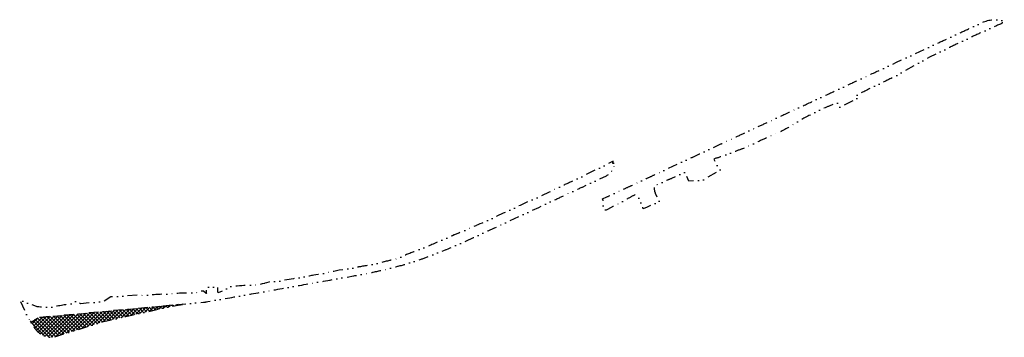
# Model space of a CAD drawing. Header units: metres. Extents: x -623705 to -621493, y -1176868 to -1175632.
# Tile 1 of 2: x -623705 to -623399, y -1176868 to -1176769. Entities that reach past the tile are written whole.
import ezdxf

# ---------------------------------------------------------------- set-up
doc = ezdxf.new("R2010")
doc.units = ezdxf.units.M
doc.linetypes.add('DĚLICÍX2', pattern=[2.5, 1, -0.5, 0, -0.5, 0, -0.5])
doc.layers.add('01_PIS_Obvod_Stavby', color=180, linetype='DĚLICÍX2')

msp = doc.modelspace()

# ---------------------------------------------------------------- hatches: boundary and pattern name
at = {"layer": '01_PIS_Obvod_Stavby', "linetype": 'ByBlock'}
h = msp.add_hatch(dxfattribs=at)
h.set_pattern_fill('ANSI37', color=6, scale=0.25)
h.paths.add_polyline_path([(-623679.03, -1176863.01), (-623672.41, -1176861.47, -0.143434), (-623672.39, -1176861.4, -0.595034), (-623672.17, -1176861.41), (-623669.84, -1176860.87), (-623656.45, -1176857.97), (-623653.73, -1176857.52), (-623698.83, -1176861.74, 0.121307), (-623699.92, -1176862.12), (-623701.6, -1176863.21), (-623700.39, -1176865.11, 0.261482), (-623694.81, -1176867.89)])

# ---------------------------------------------------------------- linework, layer by layer
at = {"layer": '01_PIS_Obvod_Stavby', "ltscale": 3, "flags": 128}
msp.add_lwpolyline([(-623523.58, -1176825.26), (-623523.79, -1176824.81), (-623522.46, -1176824.19), (-623522.28, -1176824.11), (-623522.11, -1176824.03), (-623521.94, -1176823.95), (-623521.77, -1176823.87), (-623521.6, -1176823.79), (-623521.42, -1176823.71), (-623521.25, -1176823.63), (-623521.08, -1176823.55), (-623520.91, -1176823.47), (-623520.74, -1176823.39), (-623520.57, -1176823.31), (-623520.39, -1176823.23), (-623520.22, -1176823.15), (-623520.05, -1176823.07), (-623519.88, -1176822.99), (-623519.71, -1176822.91), (-623519.53, -1176822.83), (-623519.36, -1176822.75), (-623519.19, -1176822.67), (-623519.02, -1176822.59), (-623518.85, -1176822.51), (-623518.67, -1176822.43), (-623518.5, -1176822.35), (-623518.49, -1176822.34), (-623518.33, -1176822.27), (-623518.16, -1176822.19), (-623517.99, -1176822.11), (-623517.82, -1176822.03), (-623517.64, -1176821.95), (-623517.47, -1176821.87), (-623517.3, -1176821.79), (-623517.13, -1176821.71), (-623516.96, -1176821.63), (-623516.78, -1176821.55), (-623516.61, -1176821.47), (-623516.44, -1176821.39), (-623516.27, -1176821.31), (-623516.1, -1176821.23), (-623515.92, -1176821.15), (-623515.75, -1176821.07), (-623515.58, -1176820.99), (-623515.41, -1176820.91), (-623515.24, -1176820.83), (-623515.06, -1176820.75), (-623514.89, -1176820.67), (-623514.72, -1176820.59), (-623514.55, -1176820.51), (-623514.38, -1176820.43), (-623514.21, -1176820.35), (-623514.03, -1176820.27), (-623513.96, -1176820.24), (-623513.86, -1176820.19), (-623513.69, -1176820.11), (-623513.52, -1176820.03), (-623513.35, -1176819.95), (-623513.17, -1176819.87), (-623513, -1176819.79), (-623512.83, -1176819.71), (-623512.66, -1176819.63), (-623512.49, -1176819.55), (-623512.31, -1176819.47), (-623512.14, -1176819.39), (-623511.97, -1176819.31), (-623511.8, -1176819.23), (-623511.63, -1176819.15), (-623511.46, -1176819.07), (-623511.28, -1176818.99), (-623511.11, -1176818.91), (-623510.94, -1176818.83), (-623510.77, -1176818.75), (-623510.6, -1176818.67), (-623510.42, -1176818.59), (-623510.25, -1176818.51), (-623510.08, -1176818.43), (-623509.91, -1176818.35), (-623509.74, -1176818.27), (-623509.56, -1176818.19), (-623509.43, -1176818.13), (-623509.39, -1176818.11), (-623509.22, -1176818.03), (-623509.05, -1176817.95), (-623508.88, -1176817.87), (-623508.7, -1176817.79), (-623508.53, -1176817.71), (-623508.36, -1176817.63), (-623508.19, -1176817.55), (-623508.02, -1176817.47), (-623507.85, -1176817.39), (-623507.67, -1176817.31), (-623507.5, -1176817.23), (-623507.33, -1176817.15), (-623507.16, -1176817.07), (-623506.99, -1176816.99), (-623506.81, -1176816.91), (-623506.64, -1176816.83), (-623506.47, -1176816.75), (-623506.3, -1176816.67), (-623506.13, -1176816.59), (-623505.95, -1176816.51), (-623505.78, -1176816.43), (-623505.61, -1176816.35), (-623505.44, -1176816.27), (-623505.27, -1176816.19), (-623505.09, -1176816.11), (-623504.92, -1176816.03), (-623504.89, -1176816.02), (-623504.75, -1176815.95), (-623504.58, -1176815.87), (-623504.41, -1176815.79), (-623504.24, -1176815.71), (-623504.06, -1176815.64), (-623503.89, -1176815.56), (-623503.72, -1176815.48), (-623500.36, -1176813.91), (-623497.43, -1176812.55), (-623497.22, -1176812.45), (-623497.02, -1176812.36), (-623496.81, -1176812.26), (-623496.6, -1176812.16), (-623496.39, -1176812.07), (-623496.18, -1176811.97), (-623495.98, -1176811.88), (-623495.82, -1176811.8), (-623495.77, -1176811.78), (-623495.56, -1176811.68), (-623495.35, -1176811.59), (-623495.15, -1176811.49), (-623494.94, -1176811.39), (-623494.73, -1176811.3), (-623494.52, -1176811.2), (-623494.32, -1176811.1), (-623494.11, -1176811.01), (-623493.9, -1176810.91), (-623493.69, -1176810.81), (-623493.48, -1176810.72), (-623493.28, -1176810.62), (-623493.07, -1176810.52), (-623492.86, -1176810.43), (-623492.65, -1176810.33), (-623492.45, -1176810.23), (-623492.24, -1176810.14), (-623492.03, -1176810.04), (-623491.82, -1176809.94), (-623491.62, -1176809.85), (-623491.41, -1176809.75), (-623491.29, -1176809.7), (-623491.2, -1176809.65), (-623490.99, -1176809.56), (-623490.79, -1176809.46), (-623490.58, -1176809.36), (-623490.37, -1176809.27), (-623490.16, -1176809.17), (-623489.95, -1176809.08), (-623489.75, -1176808.98), (-623489.54, -1176808.88), (-623489.33, -1176808.79), (-623489.12, -1176808.69), (-623488.92, -1176808.59), (-623488.71, -1176808.5), (-623488.5, -1176808.4), (-623488.29, -1176808.3), (-623488.09, -1176808.21), (-623487.88, -1176808.11), (-623487.67, -1176808.01), (-623487.46, -1176807.92), (-623487.25, -1176807.82), (-623487.05, -1176807.72), (-623486.84, -1176807.63), (-623486.76, -1176807.59), (-623486.63, -1176807.53), (-623486.42, -1176807.43), (-623486.22, -1176807.34), (-623486.01, -1176807.24), (-623485.8, -1176807.14), (-623485.59, -1176807.05), (-623485.39, -1176806.95), (-623485.18, -1176806.85), (-623484.97, -1176806.76), (-623484.76, -1176806.66), (-623484.56, -1176806.56), (-623484.35, -1176806.47), (-623484.14, -1176806.37), (-623483.93, -1176806.28), (-623483.72, -1176806.18), (-623483.52, -1176806.08), (-623483.31, -1176805.99), (-623483.1, -1176805.89), (-623482.32, -1176805.52), (-623482.22, -1176805.48), (-623482.05, -1176805.4), (-623481.79, -1176805.28), (-623481.53, -1176805.16), (-623481.26, -1176805.03), (-623481, -1176804.91), (-623480.73, -1176804.79), (-623480.47, -1176804.67), (-623480.21, -1176804.54), (-623479.94, -1176804.42), (-623479.68, -1176804.3), (-623479.41, -1176804.17), (-623479.15, -1176804.05), (-623478.89, -1176803.93), (-623478.62, -1176803.81), (-623478.36, -1176803.68), (-623478.09, -1176803.56), (-623477.83, -1176803.44), (-623477.69, -1176803.37), (-623477.56, -1176803.32), (-623477.3, -1176803.19), (-623477.04, -1176803.07), (-623476.77, -1176802.95), (-623476.51, -1176802.82), (-623476.24, -1176802.7), (-623475.98, -1176802.58), (-623475.72, -1176802.46), (-623475.45, -1176802.33), (-623475.19, -1176802.21), (-623474.92, -1176802.09), (-623474.66, -1176801.96), (-623474.4, -1176801.84), (-623474.13, -1176801.72), (-623473.87, -1176801.6), (-623473.6, -1176801.47), (-623473.34, -1176801.35), (-623473.15, -1176801.26), (-623473.08, -1176801.23), (-623472.81, -1176801.11), (-623472.55, -1176800.98), (-623472.28, -1176800.86), (-623472.02, -1176800.74), (-623471.76, -1176800.61), (-623471.49, -1176800.49), (-623471.23, -1176800.37), (-623470.13, -1176799.86), (-623469.73, -1176799.67), (-623469.34, -1176799.49), (-623468.95, -1176799.31), (-623468.62, -1176799.16), (-623468.56, -1176799.13), (-623468.17, -1176798.95), (-623467.77, -1176798.76), (-623467.38, -1176798.58), (-623466.99, -1176798.4), (-623466.6, -1176798.22), (-623466.21, -1176798.03), (-623465.81, -1176797.85), (-623465.42, -1176797.67), (-623465.03, -1176797.49), (-623464.64, -1176797.3), (-623464.24, -1176797.12), (-623464.09, -1176797.05), (-623463.85, -1176796.94), (-623463.46, -1176796.76), (-623463.07, -1176796.58), (-623462.68, -1176796.39), (-623462.28, -1176796.21), (-623461.89, -1176796.03), (-623461.5, -1176795.85), (-623461.11, -1176795.66), (-623460.72, -1176795.48), (-623460.32, -1176795.3), (-623459.93, -1176795.12), (-623459.54, -1176794.93), (-623459.15, -1176794.75), (-623458.75, -1176794.57), (-623458.36, -1176794.39), (-623457.97, -1176794.2), (-623457.58, -1176794.02), (-623457.19, -1176793.84), (-623456.79, -1176793.66), (-623456.4, -1176793.48), (-623456.01, -1176793.29), (-623455.62, -1176793.11), (-623455.23, -1176792.93), (-623455.02, -1176792.83), (-623454.83, -1176792.75), (-623454.44, -1176792.56), (-623454.05, -1176792.38), (-623453.66, -1176792.2), (-623453.26, -1176792.02), (-623452.87, -1176791.83), (-623452.48, -1176791.65), (-623452.09, -1176791.47), (-623451.7, -1176791.29), (-623451.3, -1176791.11), (-623450.91, -1176790.92), (-623450.52, -1176790.74), (-623450.48, -1176790.72), (-623450.13, -1176790.56), (-623449.74, -1176790.38), (-623449.34, -1176790.19), (-623448.95, -1176790.01), (-623448.56, -1176789.83), (-623448.17, -1176789.65), (-623447.77, -1176789.46), (-623447.38, -1176789.28), (-623446.99, -1176789.1), (-623446.6, -1176788.92), (-623446.21, -1176788.74), (-623445.95, -1176788.62), (-623445.81, -1176788.55), (-623445.42, -1176788.37), (-623445.03, -1176788.19), (-623444.64, -1176788.01), (-623444.25, -1176787.82), (-623443.85, -1176787.64), (-623443.46, -1176787.46), (-623443.07, -1176787.28), (-623442.68, -1176787.09), (-623442.28, -1176786.91), (-623441.89, -1176786.73), (-623441.5, -1176786.55), (-623441.42, -1176786.51), (-623441.11, -1176786.37), (-623440.72, -1176786.18), (-623440.32, -1176786), (-623439.93, -1176785.82), (-623439.54, -1176785.64), (-623439.15, -1176785.45), (-623438.76, -1176785.27), (-623438.36, -1176785.09), (-623437.97, -1176784.91), (-623437.58, -1176784.72), (-623437.19, -1176784.54), (-623436.88, -1176784.4), (-623436.79, -1176784.36), (-623436.4, -1176784.18), (-623436.01, -1176784), (-623435.62, -1176783.81), (-623435.23, -1176783.63), (-623434.83, -1176783.45), (-623434.44, -1176783.27), (-623432.35, -1176782.29), (-623427.82, -1176780.18), (-623423.28, -1176778.08), (-623419.32, -1176776.23), (-623419.02, -1176776.1), (-623418.75, -1176775.97), (-623418.73, -1176775.96), (-623418.44, -1176775.83), (-623418.15, -1176775.69), (-623417.86, -1176775.55), (-623417.56, -1176775.42), (-623417.27, -1176775.28), (-623416.98, -1176775.15), (-623416.69, -1176775.01), (-623416.4, -1176774.88), (-623416.1, -1176774.74), (-623415.81, -1176774.6), (-623415.52, -1176774.47), (-623415.23, -1176774.33), (-623414.94, -1176774.2), (-623414.65, -1176774.06), (-623414.35, -1176773.93), (-623414.21, -1176773.86), (-623414.06, -1176773.79), (-623413.77, -1176773.65), (-623413.48, -1176773.52), (-623413.19, -1176773.38), (-623412.89, -1176773.25), (-623412.6, -1176773.11), (-623412.31, -1176772.98), (-623412.02, -1176772.84), (-623411.73, -1176772.7), (-623411.43, -1176772.57), (-623411.14, -1176772.43), (-623410.85, -1176772.3), (-623410.56, -1176772.16), (-623410.27, -1176772.03), (-623409.97, -1176771.89), (-623409.68, -1176771.75), (-623409.68, -1176771.75), (-623409.39, -1176771.62), (-623409.1, -1176771.48), (-623408.81, -1176771.35), (-623408.51, -1176771.21), (-623408.22, -1176771.08), (-623407.93, -1176770.94), (-623407.64, -1176770.8), (-623407.35, -1176770.67), (-623407.05, -1176770.53), (-623406.76, -1176770.4), (-623406.47, -1176770.26), (-623406.18, -1176770.13), (-623405.89, -1176769.99), (-623405.74, -1176769.92, -0.188889), (-623398.83, -1176769.46), (-623399.52, -1176769.79, -0.001426), (-623399.47, -1176769.8, -0.273819), (-623399.9, -1176770.37), (-623400.01, -1176770.41), (-623400.31, -1176770.53), (-623400.61, -1176770.65), (-623400.91, -1176770.77), (-623401.21, -1176770.89), (-623401.5, -1176771.02), (-623401.8, -1176771.14), (-623402.1, -1176771.26), (-623402.4, -1176771.39), (-623402.69, -1176771.51), (-623402.99, -1176771.64), (-623403.28, -1176771.77), (-623403.58, -1176771.9), (-623403.87, -1176772.03), (-623404.01, -1176772.09), (-623404.16, -1176772.17), (-623404.46, -1176772.3), (-623404.75, -1176772.43), (-623405.04, -1176772.57), (-623405.33, -1176772.7), (-623405.63, -1176772.84), (-623405.92, -1176772.97), (-623406.21, -1176773.11), (-623406.5, -1176773.24), (-623406.8, -1176773.38), (-623407.09, -1176773.51), (-623407.38, -1176773.65), (-623407.67, -1176773.79), (-623407.96, -1176773.92), (-623408.26, -1176774.06), (-623408.55, -1176774.19), (-623408.84, -1176774.33), (-623409.13, -1176774.47), (-623409.42, -1176774.6), (-623409.71, -1176774.74), (-623410.01, -1176774.88), (-623410.3, -1176775.01), (-623410.59, -1176775.15), (-623410.88, -1176775.29), (-623411.17, -1176775.42), (-623411.46, -1176775.56), (-623411.75, -1176775.7), (-623412.05, -1176775.84), (-623412.34, -1176775.97), (-623412.63, -1176776.11), (-623412.92, -1176776.25), (-623413.07, -1176776.32), (-623413.21, -1176776.39), (-623413.5, -1176776.53), (-623413.79, -1176776.67), (-623414.08, -1176776.81), (-623414.37, -1176776.95), (-623414.66, -1176777.09), (-623414.95, -1176777.23), (-623415.24, -1176777.37), (-623415.53, -1176777.51), (-623415.82, -1176777.65), (-623416.11, -1176777.79), (-623416.4, -1176777.93), (-623416.69, -1176778.07), (-623416.98, -1176778.21), (-623417.27, -1176778.35), (-623417.57, -1176778.5), (-623417.85, -1176778.63), (-623418.14, -1176778.77), (-623422.07, -1176780.68), (-623426.46, -1176783.09), (-623430.83, -1176785.57), (-623432.85, -1176786.7), (-623433.23, -1176786.89), (-623433.62, -1176787.09), (-623434, -1176787.29), (-623434.39, -1176787.48), (-623434.78, -1176787.67), (-623435.17, -1176787.85), (-623435.26, -1176787.89), (-623435.56, -1176788.03), (-623435.96, -1176788.22), (-623436.35, -1176788.4), (-623436.74, -1176788.58), (-623437.13, -1176788.77), (-623437.52, -1176788.95), (-623437.91, -1176789.13), (-623438.3, -1176789.32), (-623438.7, -1176789.5), (-623439.09, -1176789.69), (-623439.48, -1176789.87), (-623439.79, -1176790.02), (-623439.87, -1176790.06), (-623440.26, -1176790.25), (-623440.64, -1176790.45), (-623441.03, -1176790.64), (-623441.41, -1176790.84), (-623441.8, -1176791.04), (-623442.18, -1176791.24), (-623442.57, -1176791.43), (-623442.95, -1176791.63), (-623443.34, -1176791.83), (-623443.72, -1176792.03), (-623444.11, -1176792.23), (-623444.24, -1176792.3), (-623444.49, -1176792.43), (-623444.88, -1176792.62), (-623445.12, -1176792.58), (-623444.61, -1176793.73), (-623450.21, -1176796.31), (-623450.8, -1176794.94), (-623450.93, -1176794.99), (-623451.33, -1176795.15), (-623451.74, -1176795.3), (-623452.14, -1176795.46), (-623452.55, -1176795.61), (-623452.95, -1176795.77), (-623453.35, -1176795.93), (-623453.55, -1176796), (-623453.76, -1176796.09), (-623454.16, -1176796.25), (-623454.55, -1176796.43), (-623454.95, -1176796.6), (-623455.35, -1176796.77), (-623455.74, -1176796.95), (-623456.13, -1176797.14), (-623456.51, -1176797.34), (-623456.9, -1176797.53), (-623457.29, -1176797.73), (-623457.67, -1176797.93), (-623458.06, -1176798.12), (-623458.44, -1176798.32), (-623458.83, -1176798.51), (-623459.22, -1176798.7), (-623459.61, -1176798.89), (-623460, -1176799.07), (-623460.39, -1176799.25), (-623460.77, -1176799.46), (-623461.15, -1176799.68), (-623461.52, -1176799.9), (-623461.9, -1176800.12), (-623462.27, -1176800.34), (-623462.49, -1176800.47), (-623462.64, -1176800.56), (-623463.02, -1176800.78), (-623463.39, -1176801.01), (-623463.77, -1176801.23), (-623464.14, -1176801.45), (-623464.51, -1176801.67), (-623464.89, -1176801.89), (-623465.26, -1176802.11), (-623465.64, -1176802.34), (-623466.01, -1176802.56), (-623466.39, -1176802.77), (-623466.76, -1176802.99), (-623466.82, -1176803.02), (-623467.14, -1176803.2), (-623467.52, -1176803.41), (-623467.9, -1176803.62), (-623468.28, -1176803.84), (-623469.39, -1176804.32), (-623469.66, -1176804.44), (-623469.92, -1176804.56), (-623470.19, -1176804.67), (-623470.46, -1176804.79), (-623470.72, -1176804.91), (-623470.99, -1176805.02), (-623471.26, -1176805.14), (-623471.34, -1176805.18), (-623471.52, -1176805.26), (-623471.79, -1176805.38), (-623472.06, -1176805.49), (-623472.32, -1176805.61), (-623472.59, -1176805.73), (-623472.85, -1176805.85), (-623473.12, -1176805.97), (-623473.39, -1176806.09), (-623473.65, -1176806.21), (-623473.92, -1176806.32), (-623474.18, -1176806.44), (-623474.45, -1176806.56), (-623474.71, -1176806.68), (-623474.98, -1176806.8), (-623475.24, -1176806.92), (-623475.51, -1176807.04), (-623475.77, -1176807.17), (-623475.9, -1176807.22), (-623476.04, -1176807.29), (-623476.3, -1176807.41), (-623476.57, -1176807.53), (-623476.83, -1176807.65), (-623477.1, -1176807.77), (-623477.36, -1176807.9), (-623477.62, -1176808.03), (-623477.88, -1176808.15), (-623478.15, -1176808.28), (-623478.41, -1176808.41), (-623478.67, -1176808.53), (-623478.93, -1176808.66), (-623479.19, -1176808.79), (-623479.46, -1176808.9), (-623479.74, -1176809), (-623480.01, -1176809.11), (-623480.28, -1176809.21), (-623480.46, -1176809.27), (-623480.56, -1176809.31), (-623481.37, -1176809.61), (-623481.59, -1176809.69), (-623481.8, -1176809.77), (-623482.02, -1176809.85), (-623482.23, -1176809.93), (-623482.45, -1176810.01), (-623482.67, -1176810.08), (-623482.88, -1176810.16), (-623483.1, -1176810.24), (-623483.31, -1176810.32), (-623483.53, -1176810.4), (-623483.75, -1176810.48), (-623483.96, -1176810.56), (-623484.18, -1176810.64), (-623484.39, -1176810.71), (-623484.61, -1176810.79), (-623484.82, -1176810.87), (-623485.04, -1176810.95), (-623485.17, -1176811), (-623485.26, -1176811.03), (-623485.47, -1176811.11), (-623485.69, -1176811.19), (-623485.9, -1176811.28), (-623486.12, -1176811.36), (-623486.33, -1176811.44), (-623486.55, -1176811.52), (-623486.76, -1176811.6), (-623486.98, -1176811.68), (-623487.19, -1176811.76), (-623487.4, -1176811.84), (-623487.62, -1176811.92), (-623487.85, -1176811.98), (-623488.08, -1176812.03), (-623488.31, -1176812.08), (-623488.54, -1176812.13), (-623488.75, -1176812.2), (-623488.95, -1176812.32), (-623489.15, -1176812.46), (-623488.64, -1176813.6), (-623487.18, -1176815.83), (-623492.51, -1176818.93), (-623496.96, -1176819.28), (-623498.22, -1176816.57), (-623498.96, -1176816.88), (-623502.33, -1176818.44), (-623502.5, -1176818.52), (-623502.67, -1176818.6), (-623502.84, -1176818.68), (-623503.01, -1176818.76), (-623503.2, -1176818.82), (-623503.38, -1176818.88), (-623503.52, -1176818.94), (-623503.73, -1176819.02), (-623503.9, -1176819.09), (-623504.08, -1176819.17), (-623504.25, -1176819.25), (-623504.42, -1176819.32), (-623504.6, -1176819.4), (-623504.77, -1176819.48), (-623504.94, -1176819.56), (-623505.12, -1176819.63), (-623505.29, -1176819.71), (-623505.46, -1176819.79), (-623505.64, -1176819.86), (-623505.81, -1176819.94), (-623505.98, -1176820.01), (-623506.16, -1176820.09), (-623506.33, -1176820.17), (-623506.51, -1176820.24), (-623506.68, -1176820.32), (-623506.85, -1176820.39), (-623507.03, -1176820.47), (-623507.2, -1176820.55), (-623507.37, -1176820.63), (-623507.54, -1176820.71), (-623507.72, -1176820.78), (-623507.82, -1176820.82, 0.089578), (-623507.44, -1176823), (-623506.16, -1176825.65), (-623509.3, -1176827.11), (-623509.89, -1176827.35), (-623511.15, -1176827.91), (-623512.08, -1176825.42, 0.160996), (-623513.6, -1176823.48), (-623513.74, -1176823.56), (-623513.91, -1176823.64), (-623514.08, -1176823.73), (-623514.25, -1176823.81), (-623514.42, -1176823.89), (-623514.59, -1176823.98), (-623514.76, -1176824.07), (-623514.93, -1176824.15), (-623515.09, -1176824.25), (-623515.26, -1176824.34), (-623515.42, -1176824.44), (-623515.59, -1176824.54), (-623515.75, -1176824.63), (-623515.92, -1176824.73), (-623516.08, -1176824.82), (-623516.25, -1176824.91), (-623516.42, -1176825), (-623516.58, -1176825.09), (-623516.75, -1176825.18), (-623516.92, -1176825.27), (-623517.08, -1176825.36), (-623517.25, -1176825.45), (-623517.42, -1176825.54), (-623517.59, -1176825.63), (-623517.75, -1176825.72), (-623517.92, -1176825.81), (-623518.09, -1176825.9), (-623518.26, -1176825.99), (-623518.42, -1176826.08), (-623518.59, -1176826.17), (-623518.76, -1176826.26), (-623518.93, -1176826.34), (-623519.1, -1176826.43), (-623519.26, -1176826.52), (-623519.43, -1176826.61), (-623519.6, -1176826.69), (-623519.77, -1176826.78), (-623519.94, -1176826.87), (-623520.11, -1176826.96), (-623520.28, -1176827.04), (-623520.44, -1176827.13), (-623520.61, -1176827.22), (-623520.78, -1176827.3), (-623520.95, -1176827.39), (-623522.68, -1176828.32, -0.486626), (-623523.58, -1176827.61)], format="xyb", close=True, dxfattribs=at)
msp.add_lwpolyline([(-623701.87, -1176862.79), (-623701.6, -1176863.21), (-623699.92, -1176862.12, -0.121307), (-623698.83, -1176861.74), (-623647.92, -1176856.97, 0.020275), (-623647.08, -1176856.86), (-623646.61, -1176856.78), (-623645.93, -1176856.66), (-623645.25, -1176856.54), (-623644.57, -1176856.42), (-623643.9, -1176856.3), (-623643.22, -1176856.18), (-623643.19, -1176856.17), (-623642.54, -1176856.06), (-623641.86, -1176855.94), (-623641.18, -1176855.82), (-623640.5, -1176855.7), (-623639.82, -1176855.58), (-623639.14, -1176855.46), (-623638.47, -1176855.34), (-623638.27, -1176855.31), (-623637.79, -1176855.22), (-623637.11, -1176855.1), (-623636.43, -1176854.98), (-623635.75, -1176854.86), (-623635.07, -1176854.74), (-623634.39, -1176854.62), (-623633.71, -1176854.5), (-623633.34, -1176854.44), (-623633.03, -1176854.38), (-623632.36, -1176854.26), (-623631.68, -1176854.14), (-623631, -1176854.02), (-623630.32, -1176853.9), (-623629.64, -1176853.78), (-623628.96, -1176853.66), (-623628.42, -1176853.57), (-623628.28, -1176853.54), (-623627.6, -1176853.43), (-623626.93, -1176853.31), (-623626.25, -1176853.19), (-623625.57, -1176853.07), (-623624.89, -1176852.95), (-623624.21, -1176852.83), (-623623.53, -1176852.71), (-623623.49, -1176852.7), (-623622.85, -1176852.59), (-623622.17, -1176852.47), (-623621.49, -1176852.35), (-623620.82, -1176852.23), (-623620.14, -1176852.11), (-623619.46, -1176851.99), (-623618.78, -1176851.87), (-623618.57, -1176851.83), (-623618.1, -1176851.75), (-623617.42, -1176851.63), (-623616.74, -1176851.51), (-623616.06, -1176851.39), (-623615.39, -1176851.27), (-623614.71, -1176851.15), (-623614.03, -1176851.03), (-623613.65, -1176850.96), (-623613.35, -1176850.91), (-623612.67, -1176850.79), (-623611.99, -1176850.67), (-623611.31, -1176850.55), (-623610.63, -1176850.43), (-623609.96, -1176850.31), (-623609.28, -1176850.19), (-623608.72, -1176850.1), (-623608.6, -1176850.07), (-623607.92, -1176849.95), (-623607.24, -1176849.83), (-623606.56, -1176849.72), (-623605.88, -1176849.6), (-623605.29, -1176849.49), (-623603.8, -1176849.23), (-623603.27, -1176849.13), (-623601.26, -1176848.77), (-623601.23, -1176848.77), (-623600.87, -1176848.7), (-623600.51, -1176848.64), (-623600.15, -1176848.57), (-623599.79, -1176848.51), (-623599.43, -1176848.44), (-623599.26, -1176848.41), (-623599.07, -1176848.37), (-623598.91, -1176848.34), (-623598.72, -1176848.3), (-623598.36, -1176848.24), (-623598, -1176848.17), (-623597.64, -1176848.1), (-623597.28, -1176848.03), (-623597.27, -1176848.03), (-623596.93, -1176847.96), (-623596.57, -1176847.89), (-623596.21, -1176847.82), (-623595.86, -1176847.75), (-623595.5, -1176847.68), (-623595.28, -1176847.63), (-623595.14, -1176847.6), (-623594.79, -1176847.53), (-623594.43, -1176847.45), (-623594.08, -1176847.38), (-623593.72, -1176847.3), (-623593.37, -1176847.23), (-623593.31, -1176847.21), (-623593.02, -1176847.15), (-623592.66, -1176847.07), (-623592.31, -1176846.99), (-623591.96, -1176846.91), (-623591.61, -1176846.83), (-623591.35, -1176846.77), (-623591.26, -1176846.75), (-623590.91, -1176846.67), (-623590.56, -1176846.58), (-623590.21, -1176846.5), (-623589.86, -1176846.41), (-623589.51, -1176846.33), (-623589.41, -1176846.3), (-623589.32, -1176846.28), (-623589.16, -1176846.24), (-623588.81, -1176846.15), (-623588.46, -1176846.06), (-623588.12, -1176845.97), (-623587.77, -1176845.88), (-623587.48, -1176845.8), (-623587.42, -1176845.78), (-623587.08, -1176845.69), (-623586.73, -1176845.59), (-623586.39, -1176845.5), (-623586.04, -1176845.4), (-623585.7, -1176845.3), (-623585.55, -1176845.25), (-623585.36, -1176845.2), (-623585.01, -1176845.09), (-623584.67, -1176844.99), (-623584.64, -1176844.98), (-623584.33, -1176844.89), (-623583.98, -1176844.78), (-623583.65, -1176844.68), (-623583.64, -1176844.67), (-623583.3, -1176844.57), (-623582.96, -1176844.46), (-623582.62, -1176844.35), (-623582.27, -1176844.23), (-623581.93, -1176844.12), (-623581.76, -1176844.06), (-623581.59, -1176844.01), (-623581.25, -1176843.89), (-623580.91, -1176843.78), (-623580.57, -1176843.66), (-623580.23, -1176843.54), (-623580.01, -1176843.46), (-623579.87, -1176843.42), (-623578, -1176842.74), (-623577.13, -1176842.41), (-623576.47, -1176842.16), (-623576.13, -1176842.03), (-623575.81, -1176841.91), (-623575.42, -1176841.76), (-623575.15, -1176841.65), (-623574.48, -1176841.38), (-623574.26, -1176841.3), (-623573.82, -1176841.12), (-623573.16, -1176840.85), (-623572.5, -1176840.58), (-623572.4, -1176840.54), (-623571.85, -1176840.31), (-623571.19, -1176840.03), (-623570.87, -1176839.9), (-623570.55, -1176839.76), (-623570.53, -1176839.75), (-623569.87, -1176839.47), (-623569.22, -1176839.19), (-623568.7, -1176838.96), (-623568.56, -1176838.9), (-623567.9, -1176838.61), (-623567.25, -1176838.32), (-623566.85, -1176838.15), (-623566.59, -1176838.03), (-623566.34, -1176837.92), (-623565.94, -1176837.74), (-623565.28, -1176837.44), (-623565, -1176837.32), (-623564.63, -1176837.15), (-623563.97, -1176836.85), (-623563.32, -1176836.55), (-623563.15, -1176836.48), (-623562.66, -1176836.25), (-623562.01, -1176835.95), (-623561.82, -1176835.87), (-623561.35, -1176835.65), (-623561.31, -1176835.63), (-623560.7, -1176835.35), (-623560.04, -1176835.04), (-623559.46, -1176834.77), (-623559.38, -1176834.74), (-623558.73, -1176834.43), (-623558.07, -1176834.13), (-623557.61, -1176833.91), (-623557.42, -1176833.82), (-623557.29, -1176833.77), (-623556.76, -1176833.52), (-623556.1, -1176833.21), (-623555.44, -1176832.91), (-623554.79, -1176832.6), (-623554.13, -1176832.3), (-623553.47, -1176831.99), (-623552.82, -1176831.68), (-623552.76, -1176831.66), (-623548.23, -1176829.55), (-623543.69, -1176827.44), (-623539.16, -1176825.34), (-623538.34, -1176824.95), (-623538.07, -1176824.83), (-623537.79, -1176824.7), (-623537.52, -1176824.57), (-623537.25, -1176824.45), (-623536.98, -1176824.32), (-623536.71, -1176824.2), (-623536.44, -1176824.07), (-623536.16, -1176823.94), (-623535.89, -1176823.82), (-623535.62, -1176823.69), (-623535.35, -1176823.56), (-623535.08, -1176823.44), (-623534.8, -1176823.31), (-623534.62, -1176823.23), (-623534.53, -1176823.18), (-623534.26, -1176823.06), (-623533.99, -1176822.93), (-623533.72, -1176822.8), (-623533.44, -1176822.68), (-623533.17, -1176822.55), (-623532.9, -1176822.43), (-623532.63, -1176822.3), (-623532.36, -1176822.17), (-623532.08, -1176822.05), (-623531.81, -1176821.92), (-623531.54, -1176821.79), (-623531.27, -1176821.67), (-623531, -1176821.54), (-623530.73, -1176821.41), (-623530.45, -1176821.29), (-623530.18, -1176821.16), (-623530.09, -1176821.12), (-623522.61, -1176817.64, 0.21735), (-623519.88, -1176813.5), (-623520.43, -1176813.76), (-623520.61, -1176813.84), (-623520.47, -1176813.07), (-623531.35, -1176818.42), (-623531.44, -1176818.46), (-623531.71, -1176818.59), (-623531.98, -1176818.72), (-623532.25, -1176818.85), (-623532.52, -1176818.97), (-623532.79, -1176819.1), (-623533.06, -1176819.23), (-623533.34, -1176819.36), (-623533.61, -1176819.49), (-623533.88, -1176819.61), (-623534.15, -1176819.74), (-623534.42, -1176819.87), (-623534.69, -1176820), (-623534.96, -1176820.13), (-623535.23, -1176820.26), (-623535.5, -1176820.38), (-623535.78, -1176820.51), (-623536.05, -1176820.64), (-623536.32, -1176820.76), (-623536.59, -1176820.89), (-623536.86, -1176821.02), (-623537.13, -1176821.15), (-623537.4, -1176821.27), (-623537.67, -1176821.4), (-623537.95, -1176821.53), (-623538.22, -1176821.66), (-623538.49, -1176821.79), (-623538.76, -1176821.92), (-623539.03, -1176822.05), (-623539.3, -1176822.17), (-623539.57, -1176822.3), (-623540.39, -1176822.7), (-623544.94, -1176824.77), (-623549.49, -1176826.84), (-623554.02, -1176828.96), (-623554.07, -1176828.98), (-623554.73, -1176829.28), (-623555.39, -1176829.59), (-623556.05, -1176829.89), (-623556.71, -1176830.19), (-623557.36, -1176830.5), (-623558.02, -1176830.8), (-623558.56, -1176831.05), (-623558.68, -1176831.11), (-623558.87, -1176831.2), (-623559.34, -1176831.41), (-623559.99, -1176831.72), (-623560.65, -1176832.02), (-623561.3, -1176832.32), (-623561.96, -1176832.61), (-623562.58, -1176832.88), (-623563.1, -1176833.1), (-623563.28, -1176833.18), (-623563.94, -1176833.46), (-623564.43, -1176833.68), (-623564.6, -1176833.75), (-623565.26, -1176834.03), (-623565.91, -1176834.31), (-623566.28, -1176834.47), (-623566.57, -1176834.6), (-623567.22, -1176834.88), (-623567.63, -1176835.05), (-623567.88, -1176835.15), (-623568.13, -1176835.26), (-623568.53, -1176835.43), (-623569.18, -1176835.71), (-623569.83, -1176835.98), (-623569.97, -1176836.04), (-623570.48, -1176836.26), (-623571.13, -1176836.54), (-623571.78, -1176836.81), (-623572.12, -1176836.96), (-623572.43, -1176837.09), (-623573.07, -1176837.37), (-623573.62, -1176837.6), (-623573.72, -1176837.65), (-623574.36, -1176837.92), (-623575, -1176838.2), (-623575.43, -1176838.39), (-623575.64, -1176838.48), (-623576.28, -1176838.76), (-623576.55, -1176838.88), (-623576.92, -1176839.04), (-623577.23, -1176839.17), (-623577.57, -1176839.3), (-623578.21, -1176839.56), (-623579.05, -1176839.89), (-623580.87, -1176840.6), (-623581, -1176840.65), (-623581.21, -1176840.74), (-623581.54, -1176840.87), (-623581.86, -1176840.99), (-623582.19, -1176841.12), (-623582.52, -1176841.25), (-623582.68, -1176841.32), (-623582.84, -1176841.38), (-623583.17, -1176841.51), (-623583.5, -1176841.64), (-623583.82, -1176841.77), (-623584.15, -1176841.89), (-623584.47, -1176842.02), (-623584.48, -1176842.03), (-623584.8, -1176842.15), (-623585.13, -1176842.28), (-623585.42, -1176842.39), (-623585.45, -1176842.41), (-623585.78, -1176842.53), (-623586.1, -1176842.69), (-623586.41, -1176842.85), (-623586.74, -1176842.99), (-623587.04, -1176843.19), (-623587.36, -1176843.35), (-623587.7, -1176843.43), (-623588.04, -1176843.51), (-623588.38, -1176843.59), (-623588.72, -1176843.67), (-623589.06, -1176843.75), (-623589.41, -1176843.83), (-623589.75, -1176843.92), (-623589.9, -1176843.95), (-623589.99, -1176843.97), (-623590.09, -1176844), (-623590.43, -1176844.08), (-623590.77, -1176844.16), (-623591.12, -1176844.24), (-623591.46, -1176844.33), (-623591.8, -1176844.41), (-623591.9, -1176844.43), (-623592.15, -1176844.49), (-623592.49, -1176844.57), (-623592.84, -1176844.66), (-623593.18, -1176844.74), (-623593.53, -1176844.82), (-623593.82, -1176844.89), (-623593.88, -1176844.9), (-623594.22, -1176844.98), (-623594.57, -1176845.07), (-623594.92, -1176845.15), (-623595.27, -1176845.23), (-623595.74, -1176845.34), (-623595.96, -1176845.4), (-623596.32, -1176845.45), (-623596.67, -1176845.51), (-623597.03, -1176845.56), (-623597.39, -1176845.62), (-623597.74, -1176845.67), (-623598.1, -1176845.73), (-623598.45, -1176845.79), (-623598.81, -1176845.85), (-623599.17, -1176845.92), (-623599.36, -1176845.95), (-623599.52, -1176845.98), (-623599.71, -1176846.01), (-623599.88, -1176846.04), (-623600.24, -1176846.1), (-623600.6, -1176846.16), (-623600.95, -1176846.23), (-623601.31, -1176846.29), (-623601.67, -1176846.35), (-623603.7, -1176846.7), (-623604.23, -1176846.79), (-623605.72, -1176847.04), (-623607.43, -1176847.36), (-623608.81, -1176847.67), (-623609.14, -1176847.75), (-623609.51, -1176847.83), (-623610.2, -1176847.98), (-623610.89, -1176848.1), (-623611.59, -1176848.22), (-623612.29, -1176848.34), (-623612.98, -1176848.46), (-623613.68, -1176848.58), (-623614.06, -1176848.65), (-623614.38, -1176848.7), (-623615.07, -1176848.82), (-623615.77, -1176848.94), (-623616.47, -1176849.06), (-623617.16, -1176849.18), (-623617.86, -1176849.3), (-623618.56, -1176849.42), (-623618.98, -1176849.49), (-623619.25, -1176849.54), (-623619.95, -1176849.66), (-623620.65, -1176849.78), (-623621.34, -1176849.9), (-623622.04, -1176850.01), (-623622.74, -1176850.13), (-623623.43, -1176850.25), (-623623.91, -1176850.33), (-623624.13, -1176850.37), (-623624.83, -1176850.49), (-623625.54, -1176850.51), (-623626.26, -1176850.5), (-623626.97, -1176850.54), (-623627.66, -1176850.71), (-623628.34, -1176850.91), (-623628.86, -1176851.05), (-623629.03, -1176851.1), (-623629.71, -1176851.3), (-623630.39, -1176851.49), (-623631.1, -1176851.56), (-623631.8, -1176851.65), (-623632.51, -1176851.74), (-623633.25, -1176851.61), (-623633.83, -1176851.66), (-623633.95, -1176851.67), (-623634.66, -1176851.73), (-623635.37, -1176851.8), (-623636.07, -1176851.86), (-623636.78, -1176851.92), (-623637.49, -1176851.98), (-623638.19, -1176852.04), (-623638.83, -1176852.1), (-623639.61, -1176852.14), (-623640.32, -1176852.21), (-623640.9, -1176852.98), (-623643.39, -1176854.08), (-623643.47, -1176853.63), (-623643.46, -1176852.32), (-623647.1, -1176852.29), (-623647.09, -1176854.07), (-623647.05, -1176854.28), (-623647.13, -1176854.28), (-623647.99, -1176853.5), (-623648.69, -1176853.51), (-623649.34, -1176853.98), (-623650.05, -1176854), (-623650.77, -1176854.03), (-623650.9, -1176854.03), (-623651.48, -1176854.05), (-623652.19, -1176854.08), (-623652.91, -1176854.1), (-623653.38, -1176854.12), (-623653.71, -1176854.13), (-623654.54, -1176854.16), (-623654.99, -1176854.18), (-623655.45, -1176854.2), (-623655.92, -1176854.22), (-623656.37, -1176854.24), (-623656.83, -1176854.27), (-623657.29, -1176854.3), (-623657.75, -1176854.33), (-623658.21, -1176854.35), (-623658.35, -1176854.36), (-623658.67, -1176854.38), (-623658.79, -1176854.39), (-623659.13, -1176854.41), (-623659.59, -1176854.44), (-623660.05, -1176854.46), (-623660.51, -1176854.49), (-623660.85, -1176854.51), (-623660.97, -1176854.51), (-623661.44, -1176854.54), (-623661.9, -1176854.57), (-623662.36, -1176854.59), (-623662.83, -1176854.62), (-623663.29, -1176854.64), (-623663.36, -1176854.65), (-623663.76, -1176854.67), (-623663.92, -1176854.67), (-623664.23, -1176854.69), (-623664.69, -1176854.72), (-623665.16, -1176854.74), (-623665.63, -1176854.76), (-623665.89, -1176854.78), (-623666.1, -1176854.79), (-623666.57, -1176854.81), (-623667.04, -1176854.83), (-623667.51, -1176854.85), (-623667.99, -1176854.84), (-623668.46, -1176854.82), (-623676.75, -1176855.28), (-623679.18, -1176856.79), (-623686.22, -1176857.45), (-623687.79, -1176856.71), (-623688.14, -1176857.21), (-623688.47, -1176857.3), (-623688.6, -1176857.35), (-623689.05, -1176857.43), (-623689.49, -1176857.51), (-623689.94, -1176857.59), (-623690.25, -1176857.64), (-623690.39, -1176857.67), (-623690.84, -1176857.75), (-623691.29, -1176857.83), (-623691.74, -1176857.9), (-623692.19, -1176857.98), (-623692.64, -1176858.06), (-623693.09, -1176858.14), (-623693.54, -1176858.21), (-623693.99, -1176858.29), (-623694.44, -1176858.37), (-623694.9, -1176858.44), (-623695.35, -1176858.52), (-623695.8, -1176858.58), (-623696.28, -1176858.56), (-623696.77, -1176858.54), (-623697.25, -1176858.52), (-623697.73, -1176858.5), (-623698.21, -1176858.48), (-623698.69, -1176858.47), (-623699.18, -1176858.45), (-623699.67, -1176858.38), (-623699.9, -1176858.34), (-623705.15, -1176856.27), (-623702.7, -1176861.42), (-623701.87, -1176862.79)], format="xyb", dxfattribs=at)
at = {"layer": '01_PIS_Obvod_Stavby', "color": 6, "ltscale": 3, "flags": 128}
msp.add_lwpolyline([(-623672.41, -1176861.47, -0.143434), (-623672.39, -1176861.4, -0.595034), (-623672.17, -1176861.41), (-623669.84, -1176860.87), (-623656.45, -1176857.97), (-623653.73, -1176857.52), (-623698.83, -1176861.74, 0.121307), (-623699.92, -1176862.12), (-623701.6, -1176863.21), (-623700.39, -1176865.11, 0.261482), (-623694.81, -1176867.89), (-623679.03, -1176863.01)], format="xyb", close=True, dxfattribs=at)

doc.saveas('drawing.dxf')
